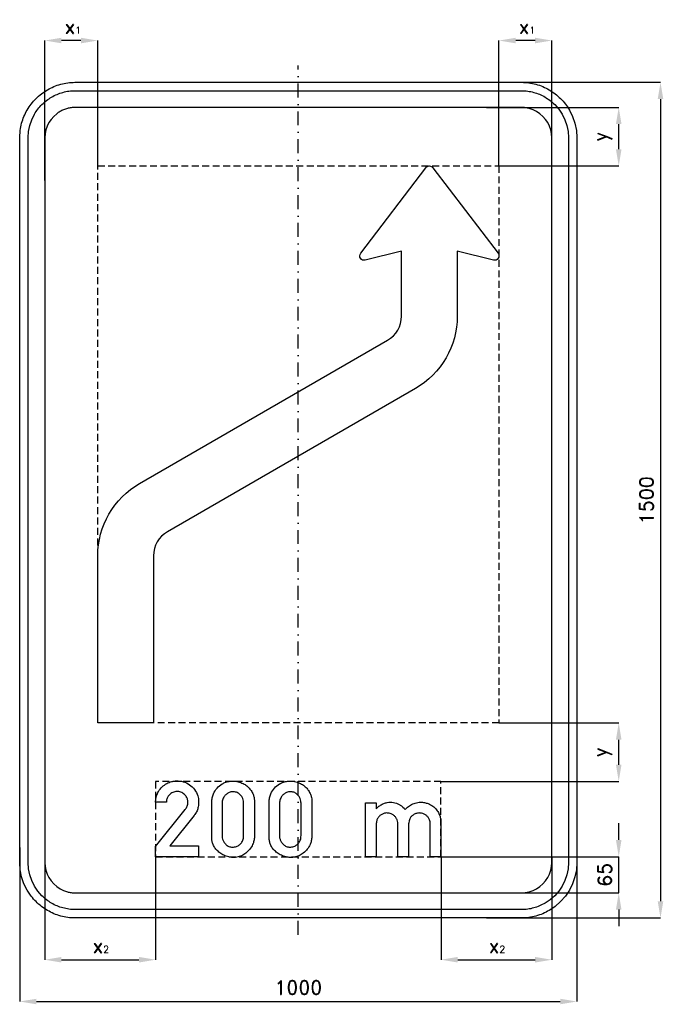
# Model space of a CAD drawing. Header units: millimetres. Extents: x -500 to 655, y -905 to 862.
import ezdxf

# ---------------------------------------------------------------- set-up
doc = ezdxf.new("R2010")
doc.units = ezdxf.units.MM
doc.header["$LTSCALE"] = 5
doc.linetypes.add('ČERCHOVANÁX2', pattern=[2, 1, -0.5, 0, -0.5])
doc.linetypes.add('ČÁRKOVANÁX2', pattern=[1.5, 1, -0.5])
doc.layers.add('Kóty', color=2, linetype='Continuous')
doc.layers.add('Značka', color=7, linetype='Continuous')
doc.styles.get("Standard").update_dxf_attribs({"font": 'romand.shx', "height": 25})
doc.dimstyles.get("Standard").update_dxf_attribs({"dimtxt": 25, "dimasz": 30, "dimexe": 0.18, "dimexo": 0.0625, "dimgap": 12.5, "dimtad": 1, "dimdec": 0, "dimzin": 0, "dimdsep": 46, "dimtxsty": 'Standard', "dimcen": 0.09, "dimadec": 0, "dimazin": 0, "dimtfac": 1, "dimtdec": 0, "dimtofl": 0, "dimtmove": 0, "dimatfit": 3, "dimfxl": 1, "dimtolj": 1, "dimtzin": 0, "dimarcsym": 0})

# ---------------------------------------------------------------- blocks, each defined once
blk = doc.blocks.new('*D0')
at = {"layer": 'Defpoints', "color": 0, "transparency": 16777216}
for p in [(256, -640), (575, -640), (350.1, -705)]:
    blk.add_point(p, dxfattribs=at)
at = {"layer": 'Kóty', "color": 0, "lineweight": -2, "transparency": 16777216}
for p, q in [((575, -610), (575, -580)), ((256.1, -640), (575.2, -640)), ((350.2, -705), (575.2, -705)), ((575, -735), (575, -765))]:
    blk.add_line(p, q, dxfattribs=at)
at = {"layer": 'Kóty', "color": 0, "transparency": 16777216}
for points in [[(570, -610), (580, -610), (575, -640)], [(570, -735), (580, -735), (575, -705)]]:
    blk.add_solid(points, dxfattribs=at)
at = {"layer": 'Kóty', "color": 0, "transparency": 16777216, "insert": (550, -672.5), "char_height": 25, "attachment_point": 5, "rotation": 90}
blk.add_mtext('\\A1;65', dxfattribs=at)
blk = doc.blocks.new('*D1')
at = {"layer": 'Defpoints', "color": 0, "transparency": 16777216}
for p in [(360.1, -400), (575, -400), (256, -505)]:
    blk.add_point(p, dxfattribs=at)
at = {"layer": 'Kóty', "color": 0, "lineweight": -2, "transparency": 16777216}
for p, q in [((360.1, -400), (575.2, -400)), ((575, -475), (575, -430)), ((256.1, -505), (575.2, -505))]:
    blk.add_line(p, q, dxfattribs=at)
at = {"layer": 'Kóty', "color": 0, "transparency": 16777216}
for points in [[(570, -430), (580, -430), (575, -400)], [(570, -475), (580, -475), (575, -505)]]:
    blk.add_solid(points, dxfattribs=at)
at = {"layer": 'Kóty', "color": 0, "transparency": 16777216, "insert": (545.8, -452.5), "char_height": 25, "attachment_point": 5, "rotation": 90}
blk.add_mtext('\\A1;y', dxfattribs=at)
blk = doc.blocks.new('*D2')
at = {"layer": 'Defpoints', "color": 0, "transparency": 16777216}
for p in [(368.1, 750), (337.4, -750), (650, -750)]:
    blk.add_point(p, dxfattribs=at)
at = {"layer": 'Kóty', "color": 0, "lineweight": -2, "transparency": 16777216}
for p, q in [((368.2, 750), (650.2, 750)), ((650, 720), (650, -720)), ((337.5, -750), (650.2, -750))]:
    blk.add_line(p, q, dxfattribs=at)
at = {"layer": 'Kóty', "color": 0, "transparency": 16777216}
for points in [[(645, 720), (655, 720), (650, 750)], [(645, -720), (655, -720), (650, -750)]]:
    blk.add_solid(points, dxfattribs=at)
at = {"layer": 'Kóty', "color": 0, "transparency": 16777216, "insert": (625, 0), "char_height": 25, "attachment_point": 5, "rotation": 90}
blk.add_mtext('\\A1;1500', dxfattribs=at)
blk = doc.blocks.new('*D3')
at = {"layer": 'Defpoints', "color": 0, "transparency": 16777216}
for p in [(337.6, 705), (575, 705), (360, 600)]:
    blk.add_point(p, dxfattribs=at)
at = {"layer": 'Kóty', "color": 0, "lineweight": -2, "transparency": 16777216}
for p, q in [((337.7, 705), (575.2, 705)), ((575, 630), (575, 675)), ((360.1, 600), (575.2, 600))]:
    blk.add_line(p, q, dxfattribs=at)
at = {"layer": 'Kóty', "color": 0, "transparency": 16777216}
for points in [[(570, 675), (580, 675), (575, 705)], [(570, 630), (580, 630), (575, 600)]]:
    blk.add_solid(points, dxfattribs=at)
at = {"layer": 'Kóty', "color": 0, "transparency": 16777216, "insert": (545.8, 652.5), "char_height": 25, "attachment_point": 5, "rotation": 90}
blk.add_mtext('\\A1;y', dxfattribs=at)
blk = doc.blocks.new('*D4')
at = {"layer": 'Defpoints', "color": 0, "transparency": 16777216}
for p in [(-500, -623.6), (500, -623.6), (500, -900)]:
    blk.add_point(p, dxfattribs=at)
at = {"layer": 'Kóty', "color": 0, "lineweight": -2, "transparency": 16777216}
for p, q in [((-500, -623.6), (-500, -900.2)), ((500, -623.6), (500, -900.2)), ((-470, -900), (470, -900))]:
    blk.add_line(p, q, dxfattribs=at)
at = {"layer": 'Kóty', "color": 0, "transparency": 16777216}
for points in [[(-470, -895), (-470, -905), (-500, -900)], [(470, -895), (470, -905), (500, -900)]]:
    blk.add_solid(points, dxfattribs=at)
at = {"layer": 'Kóty', "color": 0, "transparency": 16777216, "insert": (0, -875), "char_height": 25, "attachment_point": 5}
blk.add_mtext('\\A1;1000', dxfattribs=at)

msp = doc.modelspace()

# ---------------------------------------------------------------- linework, layer by layer
at = {"color": 5}
for points in [[(-256, -640), (-256, -622), (-203.2, -555.5), (-202.4, -554.5), (-201.7, -553.5, 0.082979), (-198.8, -547.5, 0.094398), (-198.2, -540.9, 0.092153), (-199.6, -534.9, 0.084026), (-203, -529.7, 0.098147), (-209, -525, 0.106049), (-216.2, -523.1, 0.106166), (-223.6, -524, 0.099953), (-230.1, -527.8, 0.083728), (-234.2, -532.5, 0.091654), (-236.3, -538.2), (-236.6, -540.2), (-236.8, -542.4), (-256, -542.4), (-256, -540.5), (-255.9, -538.7, -0.059423), (-254.3, -530.6, -0.058226), (-250.8, -523, -0.072148), (-244.4, -514.7, -0.07222), (-235.9, -508.6, -0.061481), (-227.8, -505.3, -0.059942), (-219, -504, -0.083062), (-206.6, -505.4, -0.087044), (-195.2, -510.9, -0.08776), (-186.2, -519.7, -0.087787), (-180.6, -530.9, -0.068479), (-178.9, -540.5, -0.062417), (-179.7, -550.3, -0.05069), (-181.8, -557.5, -0.06184), (-185.5, -564), (-186.2, -565), (-186.9, -566), (-230.8, -620.7), (-179, -620.7), (-179, -640), (-256, -640)], [(-155.3, -544.1), (-155.3, -542.9), (-155.3, -541.7, -0.049027), (-154.5, -534.3, -0.049993), (-152.1, -527.2, -0.079542), (-145.9, -517, -0.089097), (-136.8, -509.4, -0.059795), (-129.8, -506.2, -0.052021), (-122.3, -504.6, -0.062017), (-112.5, -504.6, -0.0645), (-103, -507, -0.055438), (-95.6, -510.7, -0.055487), (-89.2, -515.9, -0.051106), (-84.6, -521.5, -0.054889), (-81.2, -528, -0.045257), (-79.5, -533.5, -0.045992), (-78.8, -539.3), (-78.7, -541.3), (-78.8, -543.3), (-78.8, -602.1), (-78.8, -603.3), (-78.8, -604.5, -0.051778), (-79.7, -611.5, -0.049691), (-82, -618.2, -0.066797), (-87, -626.7, -0.065912), (-94.1, -633.5, -0.061103), (-101.7, -638.2, -0.064144), (-110.2, -640.8, -0.069662), (-120, -641.3, -0.06745), (-129.6, -639.2, -0.056816), (-137.3, -635.5, -0.049603), (-144.1, -630.3, -0.048062), (-149.2, -624.8, -0.065902), (-152.9, -618.2, -0.054756), (-154.7, -612.3, -0.042369), (-155.3, -606.2), (-155.4, -604.1), (-155.3, -602.1), (-155.3, -544.1)], [(-52.3, -544.1), (-52.3, -542.9), (-52.3, -541.7, -0.049027), (-51.5, -534.3, -0.049993), (-49.1, -527.2, -0.079542), (-42.9, -517, -0.089097), (-33.8, -509.4, -0.059795), (-26.8, -506.2, -0.052021), (-19.3, -504.6, -0.062017), (-9.5, -504.6, -0.0645), (0, -507, -0.055438), (7.4, -510.7, -0.055487), (13.8, -515.9, -0.051106), (18.4, -521.5, -0.054889), (21.8, -528, -0.045257), (23.5, -533.5, -0.045992), (24.2, -539.3), (24.3, -541.3), (24.2, -543.3), (24.2, -602.1), (24.2, -603.3), (24.2, -604.5, -0.051778), (23.3, -611.5, -0.049691), (21, -618.2, -0.066797), (16, -626.7, -0.065912), (8.9, -633.5, -0.061103), (1.3, -638.2, -0.064144), (-7.2, -640.8, -0.069662), (-17, -641.3, -0.06745), (-26.5, -639.2, -0.056816), (-34.2, -635.5, -0.049603), (-41.1, -630.3, -0.048062), (-46.2, -624.8, -0.065902), (-49.9, -618.2, -0.054756), (-51.7, -612.3, -0.042369), (-52.3, -606.2), (-52.4, -604.1), (-52.3, -602.1), (-52.3, -544.1)], [(-136.8, -544.1), (-136.8, -602.1), (-136.8, -602.9), (-136.8, -603.7, 0.073896), (-135.9, -608.7, 0.059534), (-133.6, -613.4, 0.07072), (-129.8, -618.2, 0.094586), (-124.7, -621.5, 0.108402), (-118, -622.8, 0.087552), (-111, -621.5, 0.078152), (-105.5, -618.6, 0.08816), (-101.3, -614.2, 0.061776), (-99.4, -610.5, 0.061171), (-98.4, -606.5), (-98.2, -604.3), (-98.1, -602.1), (-98.1, -544.1), (-98.2, -542.2), (-98.5, -540.3, 0.058339), (-99.7, -535.5, 0.06472), (-102.1, -531.2, 0.088089), (-106.7, -526.6, 0.097889), (-112.6, -523.9, 0.099846), (-119.2, -523.5, 0.088265), (-125.5, -525.5, 0.074164), (-130.2, -528.7, 0.0757), (-133.7, -533.1, 0.0526), (-135.4, -536.7, 0.046116), (-136.4, -540.6), (-136.6, -542.4), (-136.8, -544.1)], [(-33.8, -544.1), (-33.8, -602.1), (-33.8, -602.9), (-33.8, -603.7, 0.073896), (-32.8, -608.7, 0.059534), (-30.6, -613.4, 0.07072), (-26.8, -618.2, 0.094586), (-21.7, -621.5, 0.108402), (-15, -622.8, 0.087552), (-8, -621.5, 0.078152), (-2.5, -618.6, 0.08816), (1.7, -614.2, 0.061776), (3.6, -610.5, 0.061171), (4.7, -606.5), (4.8, -604.3), (4.9, -602.1), (4.9, -544.1), (4.8, -542.2), (4.5, -540.3, 0.058339), (3.3, -535.5, 0.06472), (0.9, -531.2, 0.088089), (-3.7, -526.6, 0.097889), (-9.6, -523.9, 0.099846), (-16.2, -523.5, 0.088265), (-22.5, -525.5, 0.074164), (-27.2, -528.7, 0.0757), (-30.7, -533.1, 0.0526), (-32.4, -536.7, 0.046116), (-33.4, -540.6), (-33.6, -542.4), (-33.8, -544.1)], [(120.7, -640), (120.7, -543.5), (140, -543.5), (140, -554.3), (141.1, -553.1), (142.2, -551.9, -0.053792), (147.4, -547.6, -0.05462), (153.5, -544.6, -0.049776), (159.4, -542.8, -0.049912), (165.4, -542.3, -0.044596), (170.8, -542.7, -0.04535), (176, -544.1, -0.041534), (180.8, -546.2, -0.034768), (185.2, -549), (187.6, -550.9), (189.8, -553.1), (190.8, -554.3), (191.8, -555.6), (192.9, -554.2), (194.1, -552.9, -0.07205), (201.3, -547.3, -0.066466), (209.9, -543.8, -0.035521), (214.6, -542.7, -0.035842), (219.4, -542.3, -0.050517), (226.3, -542.9, -0.049645), (233, -544.8, -0.068279), (241.4, -549.3, -0.073292), (248.2, -556, -0.056844), (252.2, -562.4, -0.048819), (254.8, -569.4), (255.5, -572), (255.9, -574.6), (256, -575.8), (256, -577), (256, -640), (236.7, -640), (236.7, -580.9), (236.6, -580.2), (236.6, -579.4, 0.050191), (236, -575.8, 0.050887), (234.7, -572.4, 0.067711), (232, -568.3, 0.066929), (228.3, -565, 0.073521), (223.5, -562.6, 0.074319), (218.2, -561.6, 0.08074), (212.3, -562.2, 0.080677), (206.9, -564.6, 0.070505), (203, -567.8, 0.075403), (200.2, -571.9, 0.05074), (198.9, -575.4), (198.2, -579.1), (198.1, -579.6), (198, -580.1), (198, -640), (178.7, -640), (178.7, -580.5), (178.7, -579.7), (178.6, -578.9, 0.073728), (177.5, -574.1, 0.069006), (175, -569.7, 0.074719), (171.3, -565.8, 0.073774), (166.6, -563.1, 0.089058), (159.9, -561.6, 0.093656), (153.2, -562.5, 0.073314), (148.6, -564.7, 0.071128), (144.8, -568, 0.077005), (141.7, -572.8, 0.077991), (140.2, -578.3), (140.1, -579.1), (140, -579.8), (140, -640), (120.7, -640)]]:
    msp.add_lwpolyline(points, format="xyb", dxfattribs=at)
at = {"color": 6, "linetype": 'ČÁRKOVANÁX2', "ltscale": 2.5}
msp.add_lwpolyline([(-256, -640), (256, -640), (256, -505), (-256, -505)], close=True, dxfattribs=at)
at = {"layer": 'Kóty'}
for p, q in [((-455, 573.6), (-455, 825.2)), ((-390, 825), (-425, 825)), ((-360, 600.1), (-360, 825.2)), ((360.1, 600.1), (360.1, 825.2)), ((425, 825), (390.1, 825)), ((455, 627.2), (455, 825.2)), ((-455, -607.8), (-455, -825.2)), ((-256, -640.1), (-256, -825.2)), ((256.1, -640), (256.1, -825.2)), ((455, -640), (455, -825.2)), ((-425, -825), (-286, -825)), ((286.1, -825), (425, -825))]:
    msp.add_line(p, q, dxfattribs=at)
msp.add_lwpolyline([(575, -705), (575, -640)], dxfattribs=at)
for points in [[(-425, 830), (-425, 820), (-455, 825)], [(-390, 830), (-390, 820), (-360, 825)], [(390.1, 830), (390.1, 820), (360.1, 825)], [(425, 830), (425, 820), (455, 825)], [(-425, -820), (-425, -830), (-455, -825)], [(-286, -820), (-286, -830), (-256, -825)], [(286.1, -820), (286.1, -830), (256.1, -825)], [(425, -820), (425, -830), (455, -825)]]:
    msp.add_solid(points, dxfattribs=at)
at = {"layer": 'Značka', "color": 6, "linetype": 'ČERCHOVANÁX2', "ltscale": 5}
msp.add_lwpolyline([(0, -780), (0, 780)], dxfattribs=at)
at = {"layer": 'Značka', "color": 5}
for points in [[(-400, -750), (-400.4, -750), (-400.8, -750, -0.032183), (-413.7, -749.1, -0.035439), (-426.4, -746.5, -0.036257), (-438.7, -742.3, -0.03443), (-450.2, -736.5, -0.033714), (-461, -729.3, -0.034097), (-470.7, -720.7, -0.034214), (-479.3, -711), (-486.5, -700.2), (-492.3, -688.7), (-496.5, -676.4), (-499.1, -663.7), (-500, -650.8), (-500, -650.4), (-500, -650), (-500, 650), (-500, 650.4), (-500, 650.8), (-499.1, 663.7, -0.035471), (-496.5, 676.4, -0.036317), (-492.3, 688.7, -0.034475), (-486.5, 700.2, -0.033721), (-479.3, 711, -0.034112), (-470.7, 720.7, -0.034202), (-461, 729.3, -0.034232), (-450.2, 736.5, -0.034043), (-438.6, 742.3, -0.033406), (-426.4, 746.5, -0.034114), (-413.7, 749.1, -0.036744), (-400.8, 750, -0.001244), (-400.4, 750), (-400, 750), (400, 750), (400.4, 750), (400.8, 750, -0.032171), (413.7, 749.1, -0.035444), (426.4, 746.5, -0.036278), (438.7, 742.3, -0.034417), (450.2, 736.5, -0.033715), (461, 729.3, -0.034079), (470.7, 720.7, -0.034187), (479.3, 711, -0.03426), (486.5, 700.2), (492.3, 688.7), (496.5, 676.4), (499.1, 663.7), (500, 650.8), (500, 650.4), (500, 650), (500, -650), (500, -650.4), (500, -650.8), (499.1, -663.7), (496.5, -676.4), (492.3, -688.7), (486.5, -700.2), (479.3, -711), (470.7, -720.7), (461, -729.3, -0.034227), (450.2, -736.5, -0.034044), (438.6, -742.3, -0.033411), (426.4, -746.5, -0.034138), (413.7, -749.1, -0.036742), (400.8, -750), (400.4, -750), (400, -750), (-400, -750)], [(-400, -735), (-400.3, -735), (-400.7, -735, -0.03218), (-411.6, -734.2, -0.035444), (-422.4, -732, -0.036271), (-432.9, -728.5, -0.034415), (-442.7, -723.5, -0.033717), (-451.9, -717.4, -0.034108), (-460.1, -710.1), (-467.4, -701.9), (-473.5, -692.7), (-478.4, -682.9), (-482, -672.4), (-484.3, -661.6), (-485, -650.7), (-485, -650.3), (-485, -650), (-485, 650), (-485, 650.3), (-485, 650.7), (-484.2, 661.6), (-482, 672.4), (-478.5, 682.9), (-473.5, 692.7, -0.033731), (-467.4, 701.8, -0.034073), (-460.1, 710.1, -0.034235), (-451.9, 717.4, -0.034229), (-442.7, 723.5, -0.034047), (-432.9, 728.4, -0.0334), (-422.4, 732, -0.034125), (-411.6, 734.3, -0.036744), (-400.7, 735), (-400.3, 735), (-400, 735), (400, 735), (400.3, 735), (400.7, 735, -0.032173), (411.6, 734.2, -0.03544), (422.4, 732, -0.036264), (432.9, 728.5, -0.034392), (442.7, 723.5, -0.033741), (451.9, 717.4, -0.034102), (460.1, 710.1), (467.4, 701.9), (473.5, 692.7), (478.4, 682.8), (482, 672.4), (484.3, 661.6), (485, 650.7), (485, 650.3), (485, 650), (485, -650), (485, -650.3), (485, -650.7), (484.2, -661.6), (482, -672.4), (478.5, -682.9), (473.5, -692.7), (467.4, -701.9), (460.1, -710.1), (451.9, -717.4), (442.7, -723.5, -0.034029), (432.9, -728.4, -0.033433), (422.4, -732, -0.034131), (411.6, -734.3, -0.036744), (400.7, -735), (400.3, -735), (400, -735), (-400, -735)], [(-400, -705), (400, -705), (400.2, -705), (400.4, -705, 0.032178), (407.5, -704.5, 0.035432), (414.5, -703.1, 0.036276), (421.3, -700.8), (427.6, -697.6), (433.6, -693.6), (438.9, -688.9), (443.6, -683.6), (447.6, -677.6), (450.8, -671.3), (453.1, -664.5), (454.5, -657.5), (455, -650.4), (455, -650.2), (455, -650), (455, 650), (455, 650.2), (455, 650.4), (454.5, 657.5), (453.1, 664.5), (450.8, 671.3), (447.6, 677.6), (443.6, 683.5), (438.9, 688.9), (433.6, 693.6), (427.6, 697.6), (421.3, 700.8, 0.033414), (414.5, 703, 0.034122), (407.5, 704.5, 0.036736), (400.4, 705), (400.2, 705), (400, 705), (-400, 705), (-400.2, 705), (-400.4, 705, 0.032203), (-407.5, 704.5, 0.035451), (-414.5, 703, 0.036231), (-421.3, 700.8, 0.034384), (-427.6, 697.6, 0.033729), (-433.6, 693.6), (-438.9, 688.9), (-443.6, 683.5), (-447.6, 677.6), (-450.8, 671.3), (-453.1, 664.5), (-454.5, 657.5), (-455, 650.4), (-455, 650.2), (-455, 650), (-455, -650), (-455, -650.2), (-455, -650.4), (-454.5, -657.5), (-453.1, -664.5), (-450.8, -671.3), (-447.6, -677.6), (-443.6, -683.6), (-438.9, -688.9), (-433.6, -693.6), (-427.6, -697.6), (-421.3, -700.7, 0.033398), (-414.5, -703.1, 0.034119), (-407.5, -704.5, 0.036746), (-400.4, -705), (-400.2, -705), (-400, -705)]]:
    msp.add_lwpolyline(points, format="xyb", dxfattribs=at)
at = {"layer": 'Značka', "color": 6, "linetype": 'ČÁRKOVANÁX2', "ltscale": 2.5}
msp.add_lwpolyline([(360.1, -400), (-359.9, -400), (-359.9, 600), (360.1, 600)], close=True, dxfattribs=at)
at = {"layer": 'Značka', "color": 5}
msp.add_lwpolyline([(-359.9, -400), (-359.9, -100, -0.267949), (-284.9, 29.9), (160.2, 286.9, 0.267949), (185.2, 330.2), (185.2, 446.7), (120.2, 430.7, -0.707858), (111.9, 443.3), (228.8, 596.8, -0.495587), (241.5, 596.8), (358.4, 443.3, -0.707858), (350.1, 430.7), (285.2, 446.7), (285.2, 330.2, -0.267949), (210.2, 200.3), (-234.9, -56.7, 0.267949), (-259.9, -100), (-259.9, -400)], format="xyb", close=True, dxfattribs=at)

# ---------------------------------------------------------------- texts
at = {"layer": 'Kóty', "char_height": 25, "attachment_point": 1}
for s, insert in [('x{\\H0.5x;1}', (-419.7, 862.4)), ('x{\\H0.5x;1}', (395.3, 862.4)), ('x{\\H0.5x;2}', (-369.5, -787.5)), ('x{\\H0.5x;2}', (341.5, -787.5))]:
    msp.add_mtext_dynamic_manual_height_columns(s, width=58.682, gutter_width=200, heights=[0], dxfattribs=dict(at, insert=insert))

# ---------------------------------------------------------------- dimensions: what is measured, and where the dimension line sits
at = {"layer": 'Kóty'}
for base, p1, p2, picture, middle in [((650, -750), (368.1, 750), (337.4, -750), '*D2', (625, 0)), ((575, -640), (350.1, -705), (256, -640), '*D0', (550, -672.5))]:
    dim = msp.add_linear_dim(base=base, p1=p1, p2=p2, angle=90, dimstyle='Standard', dxfattribs=at)
    dim.commit()
    dim.dimension.update_dxf_attribs({"geometry": picture, "text_midpoint": middle})
for base, p1, p2, picture, middle in [((575, 705), (360, 600), (337.6, 705), '*D3', (545.8, 652.5)), ((575, -400), (256, -505), (360.1, -400), '*D1', (545.8, -452.5))]:
    dim = msp.add_linear_dim(base=base, p1=p1, p2=p2, angle=90, text='y', dimstyle='Standard', dxfattribs=at)
    dim.commit()
    dim.dimension.update_dxf_attribs({"geometry": picture, "text_midpoint": middle})
dim = msp.add_linear_dim(base=(500, -900), p1=(-500, -623.6), p2=(500, -623.6), dimstyle='Standard', dxfattribs=at)
dim.commit()
dim.dimension.update_dxf_attribs({"geometry": '*D4', "text_midpoint": (0, -875)})

doc.saveas('drawing.dxf')
